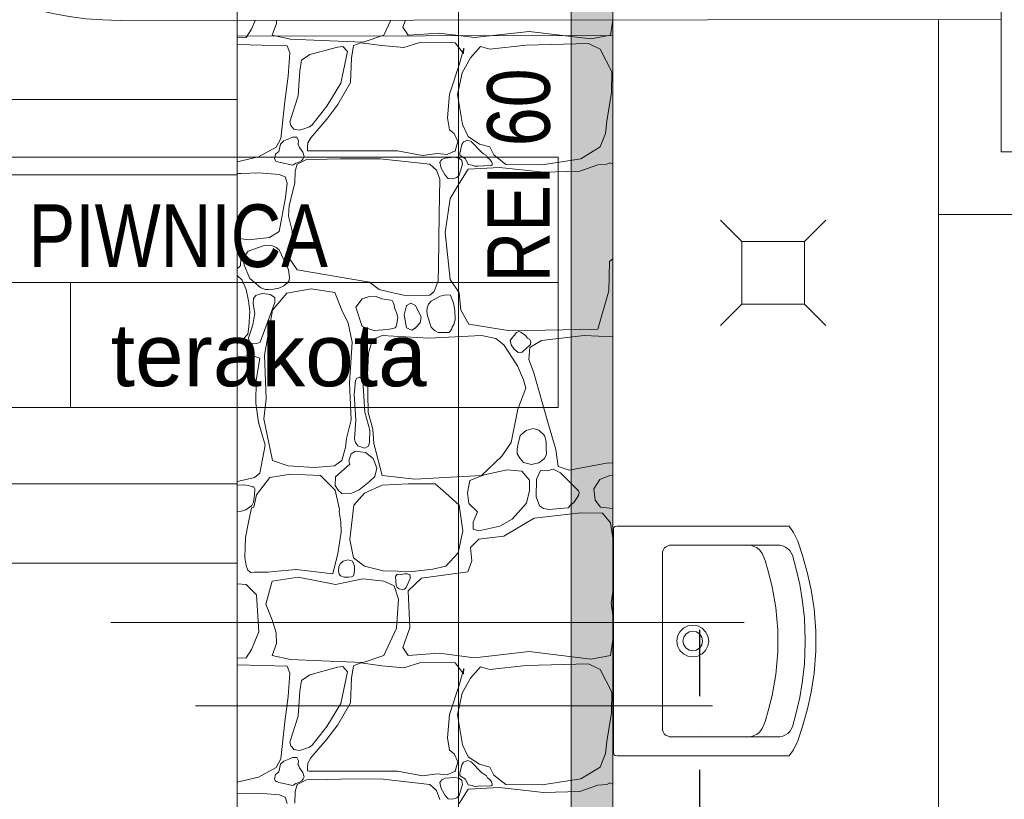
# Model space of a CAD drawing. Header units: millimetres. Extents: x -573548 to 674770, y -184010 to -47794.
# Tile 67 of 181: x 93746 to 96105, y -104324 to -102457. Entities that reach past the tile are written whole.
import ezdxf
from ezdxf.enums import TextEntityAlignment as Align

# ---------------------------------------------------------------- set-up
doc = ezdxf.new("R2010")
doc.units = ezdxf.units.MM
doc.linetypes.add('A.05 RZUT PODDASZA_is$0$Dot & Dashed', pattern=[670.277762, 317.5, -176.388889, 0, -176.388874])
for name, color, linetype, lineweight in [('A.02 RZUT PIWNICY_is$0$00 ZMIANY_Nr_pióra__2', 8, 'Continuous', 9), ('A.02 RZUT PIWNICY_is$0$00 ZMIANY_Nr_pióra__20', 8, 'Continuous', 9), ('A.02 RZUT PIWNICY_is$0$_HATCH_Nr_pióra__18', 8, 'Continuous', 9), ('A.02 RZUT PIWNICY_is$0$A-OPISY-2_Nr_pióra__2', 8, 'Continuous', 9), ('A.02 RZUT PIWNICY_is$0$A-OPISY-3_Nr_pióra__6', 8, 'Continuous', 9), ('A.02 RZUT PIWNICY_is$0$A-WIDOK_Nr_pióra__8', 8, 'Continuous', 9), ('A.02 RZUT PIWNICY_is$0$Annotation - Text_Nr_pióra__20', 8, 'Continuous', 9), ('A.02 RZUT PIWNICY_is$0$DIM MALY_Nr_pióra__8', 8, 'Continuous', 9), ('A.02 RZUT PIWNICY_is$0$meble_Nr_pióra__9', 8, 'Continuous', 9), ('A.02 RZUT PIWNICY_is$0$Nowe_00 ZMIANY_Nr_pióra__59', 8, 'Continuous', 9), ('A.02 RZUT PIWNICY_is$0$strop_cieniej_Nr_pióra__1', 8, 'Continuous', 9), ('A.02 RZUT PIWNICY_is$0$Structural - Bearing_Nr_pióra__21', 8, 'Continuous', 9), ('A.02 RZUT PIWNICY_is$0$Structural - Grid', 8, 'Continuous', 9), ('A.02 RZUT PIWNICY_is$0$Structural - Grid_Nr_pióra__17', 8, 'Continuous', 9)]:
    doc.layers.add(name, color=color, linetype=linetype, lineweight=lineweight)
doc.styles.add('A.02 RZUT PIWNICY_is$0$STYL_AUTOMATYCZNY_1', font='arial.ttf')
doc.styles.add('A.02 RZUT PIWNICY_is$0$STYL_AUTOMATYCZNY_4', font='arial.ttf', dxfattribs={"width": 0.8})
doc.styles.add('A.02 RZUT PIWNICY_is$0$STYL_AUTOMATYCZNY_7', font='arial.ttf', dxfattribs={"width": 0.8})

# ---------------------------------------------------------------- blocks, each defined once
blk = doc.blocks.new('*X104')
at = {"layer": 'A.02 RZUT PIWNICY_is$0$_HATCH_Nr_pióra__18'}
for p, q in [((94871.8, -102479.6), (94880.4, -102458.2)), ((94931.3, -102465.6), (94931.2, -102458.1)), ((95205.3, -102457.9), (95188.9, -102494.1)), ((95240.2, -102457.8), (95234.3, -102474.7)), ((95731.3, -102494.1), (95737, -102457.4)), ((94858.7, -102499.4), (94871.8, -102479.6)), ((94921, -102494.1), (94931.3, -102465.6)), ((95234.3, -102474.7), (95247.1, -102494.1)), ((94837.3, -102499.9), (94858.7, -102499.4)), ((94965.1, -102503.5), (94921, -102494.1)), ((95039, -102506.4), (94965.1, -102503.5)), ((95188.9, -102494.1), (95138.9, -102510.6)), ((95247.1, -102494.1), (95321, -102488.7)), ((95321, -102488.7), (95406, -102499.4)), ((95406, -102499.4), (95536.5, -102484.6)), ((95536.5, -102484.6), (95684.2, -102502.3)), ((95684.2, -102502.3), (95731.3, -102494.1)), ((94837.3, -102516.1), (94956.8, -102519.6)), ((94956.8, -102519.6), (94963.4, -102536.2)), ((95077.8, -102522.1), (95011.7, -102540)), ((95138.9, -102510.6), (95039, -102506.4)), ((95090.2, -102520.5), (95077.8, -102522.1)), ((95101.9, -102532.8), (95090.2, -102520.5)), ((95115.8, -102518.4), (95111.3, -102548.5)), ((95133.2, -102511.8), (95115.8, -102518.4)), ((95183.5, -102518.4), (95133.2, -102511.8)), ((95236.4, -102523.4), (95183.5, -102518.4)), ((95277.6, -102510.6), (95236.4, -102523.4)), ((95359.4, -102511.8), (95277.6, -102510.6)), ((95379.6, -102537.8), (95359.4, -102511.8)), ((95368.9, -102564.6), (95380, -102524.6)), ((95380, -102524.6), (95379.6, -102537.8)), ((95420, -102520.9), (95396.1, -102548.1)), ((95442.3, -102527.1), (95420, -102520.9)), ((95529.4, -102517.6), (95442.3, -102527.1)), ((95678.9, -102513.9), (95529.4, -102517.6)), ((95706.5, -102527.1), (95678.9, -102513.9)), ((95735, -102581.6), (95706.5, -102527.1)), ((94963.4, -102536.2), (94959.7, -102591.9)), ((95011.7, -102540), (94991.1, -102553.9)), ((95085.7, -102608.8), (95101.9, -102532.8)), ((95111.3, -102548.5), (95108.8, -102607.2)), ((95396.1, -102548.1), (95376.3, -102584)), ((94991.1, -102553.9), (94987, -102579.1)), ((95346.2, -102634.8), (95368.9, -102564.6)), ((94959.7, -102591.9), (94951.4, -102653)), ((94987, -102579.1), (94983.7, -102638.9)), ((95376.3, -102584), (95365.1, -102635.6)), ((95733.8, -102631.1), (95735, -102581.6)), ((95052.2, -102663.7), (95085.7, -102608.8)), ((95108.8, -102607.2), (95078.7, -102660)), ((94983.7, -102638.9), (94963.7, -102701.3)), ((95341.2, -102691.4), (95346.2, -102634.8)), ((95365.1, -102635.6), (95376.7, -102707.9)), ((95723, -102700), (95733.8, -102631.1)), ((94951.4, -102653), (94942, -102741.3)), ((95017.2, -102708.7), (95052.2, -102663.7)), ((95078.7, -102660), (95052.2, -102694.7)), ((95052.2, -102694.7), (95013.9, -102739.3)), ((95345.7, -102720.3), (95341.2, -102691.4)), ((94963.7, -102701.3), (94965.9, -102710.2)), ((94965.9, -102710.2), (94969.3, -102713.7)), ((94969.3, -102713.7), (94973, -102718.7)), ((94994.5, -102719), (95010.7, -102713.4)), ((95010.7, -102713.4), (95017.2, -102708.7)), ((95376.7, -102707.9), (95390.7, -102736.8)), ((95719.7, -102728.9), (95723, -102700)), ((94942, -102741.3), (94930.8, -102762)), ((94960.7, -102742), (94948.9, -102747.2)), ((94969.4, -102738.2), (94960.7, -102742)), ((94980.4, -102738.4), (94969.4, -102738.2)), ((94973, -102718.7), (94977.7, -102719.6)), ((94977.7, -102719.6), (94986.9, -102721.3)), ((94983.9, -102746.6), (94980.4, -102738.4)), ((94986.9, -102721.3), (94994.5, -102719)), ((95013.9, -102739.3), (95006.4, -102751.8)), ((95357.3, -102729.4), (95345.7, -102720.3)), ((95366, -102748.3), (95357.3, -102729.4)), ((95390.7, -102736.8), (95417.6, -102754.5)), ((95706.5, -102761.1), (95719.7, -102728.9)), ((94930.8, -102762), (94888.3, -102785.5)), ((94941.1, -102754.5), (94937, -102772.6)), ((94948.9, -102747.2), (94941.1, -102754.5)), ((94983.3, -102754.5), (94983.9, -102746.6)), ((94986.2, -102762.7), (94983.3, -102754.5)), ((94994.9, -102774.3), (94986.2, -102762.7)), ((95005.5, -102762.3), (95005.4, -102770.4)), ((95006.4, -102751.8), (95005.5, -102762.3)), ((95359.4, -102771), (95366, -102748.3)), ((95375.6, -102755.4), (95370.4, -102776)), ((95379.3, -102749.2), (95375.6, -102755.4)), ((95389.4, -102745.6), (95379.3, -102749.2)), ((95398.1, -102748.3), (95389.4, -102745.6)), ((95422.4, -102773.8), (95398.1, -102748.3)), ((95417.6, -102754.5), (95442.3, -102761.1)), ((95442.3, -102761.1), (95451.8, -102780.5)), ((95660.3, -102789.6), (95706.5, -102761.1)), ((94888.3, -102785.5), (94837.3, -102797.4)), ((94929.1, -102779), (94926.8, -102790)), ((94937, -102772.6), (94929.1, -102779)), ((94997.4, -102784.7), (94994.9, -102774.3)), ((94995.4, -102789.4), (94997.4, -102784.7)), ((95005.4, -102770.4), (95009.7, -102771)), ((95009.7, -102771), (95221.1, -102770.6)), ((95221.1, -102770.6), (95280.9, -102782.2)), ((95280.9, -102782.2), (95316.4, -102777.2)), ((95316.4, -102777.2), (95340, -102779.7)), ((95335.8, -102788), (95327.3, -102791.4)), ((95356.8, -102785.8), (95335.8, -102788)), ((95340, -102779.7), (95359.4, -102771)), ((95369.3, -102788), (95356.8, -102785.8)), ((95375.3, -102793.6), (95369.3, -102788)), ((95370.4, -102776), (95370.7, -102781)), ((95370.7, -102781), (95373.9, -102783.9)), ((95373.9, -102783.9), (95384, -102790)), ((95427.5, -102777.6), (95422.4, -102773.8)), ((95434.7, -102782.2), (95427.5, -102777.6)), ((95437.2, -102786.8), (95434.7, -102782.2)), ((95442.4, -102791.2), (95437.2, -102786.8)), ((95451.8, -102780.5), (95481.1, -102803.2)), ((94926.8, -102790), (94930, -102795.3)), ((94930, -102795.3), (94932.2, -102796)), ((94932.2, -102796), (94936.7, -102798.3)), ((94936.7, -102798.3), (94941.1, -102798.7)), ((94941.1, -102798.7), (94970.8, -102805.3)), ((94970.8, -102805.3), (94977.4, -102800.5)), ((94980.8, -102802.8), (94976.1, -102819.4)), ((94977.4, -102800.5), (94983.3, -102798.7)), ((95003.5, -102791.4), (94980.8, -102802.8)), ((94983.3, -102798.7), (94992.5, -102793.8)), ((94992.5, -102793.8), (94995.4, -102789.4)), ((95015, -102790.7), (95003.5, -102791.4)), ((95020.5, -102791.7), (95015, -102790.7)), ((95084.4, -102790), (95020.5, -102791.7)), ((95179.8, -102789.6), (95084.4, -102790)), ((95298.7, -102802.8), (95179.8, -102789.6)), ((95314.6, -102816.9), (95298.7, -102802.8)), ((95327.3, -102791.4), (95322.7, -102798)), ((95322.7, -102798), (95325.6, -102812.1)), ((95325.6, -102812.1), (95335.8, -102829.2)), ((95369.3, -102829.2), (95376.8, -102802.6)), ((95376.8, -102802.6), (95375.3, -102793.6)), ((95384, -102790), (95390.5, -102803.4)), ((95390.5, -102803.4), (95399.8, -102805.3)), ((95465.9, -102810.3), (95390.7, -102814.4)), ((95399.8, -102805.3), (95405.4, -102807.6)), ((95405.4, -102807.6), (95413.6, -102807.1)), ((95413.6, -102807.1), (95445.9, -102806.2)), ((95446.1, -102796.5), (95442.4, -102791.2)), ((95445.9, -102806.2), (95448.3, -102804.2)), ((95448.2, -102801), (95446.1, -102796.5)), ((95448.3, -102804.2), (95448.2, -102801)), ((95570.7, -102822.2), (95465.9, -102810.3)), ((95481.1, -102803.2), (95567.8, -102804.1)), ((95567.8, -102804.1), (95660.3, -102789.6)), ((95701.2, -102804.5), (95657.8, -102819.3)), ((95722.9, -102803), (95701.2, -102804.5)), ((95730.3, -102799.2), (95722.9, -102803)), ((95737.3, -102802.2), (95730.3, -102799.2)), ((94846.8, -102824.7), (94837.3, -102825.3)), ((94889, -102823.3), (94846.8, -102824.7)), ((94937.7, -102827.7), (94889, -102823.3)), ((94952.2, -102833.1), (94937.7, -102827.7)), ((94957.4, -102848.5), (94952.2, -102833.1)), ((94976.1, -102819.4), (94975.6, -102848)), ((95323.1, -102838.6), (95314.6, -102816.9)), ((95335.8, -102829.2), (95342.6, -102837)), ((95353.4, -102838.1), (95363.5, -102834.9)), ((95363.5, -102834.9), (95369.3, -102829.2)), ((95390.7, -102814.4), (95369.3, -102848.7)), ((95657.8, -102819.3), (95570.7, -102822.2)), ((94953.4, -102882.7), (94957.4, -102848.5)), ((94975.6, -102848), (94961.9, -102901.5)), ((95320.9, -102922.7), (95323.1, -102838.6)), ((95342.6, -102837), (95353.4, -102838.1)), ((95369.3, -102848.7), (95347.8, -102885)), ((94937.7, -102964.3), (94953.4, -102882.7)), ((94961.9, -102901.5), (94960.2, -102927.5)), ((95347.8, -102885), (95335.8, -102966.3)), ((94960.2, -102927.5), (94969.3, -102962.6)), ((95319.6, -103048.2), (95320.9, -102922.7)), ((94914.3, -102978.1), (94937.7, -102964.3)), ((94969.3, -102962.6), (94967.9, -102989.8)), ((95335.8, -102966.3), (95347.4, -103079)), ((94837.3, -102979.8), (94864.1, -102984)), ((94901.6, -102997.3), (94863.2, -103011.3)), ((94864.1, -102984), (94914.3, -102978.1)), ((94914.2, -102996.7), (94901.6, -102997.3)), ((94922.2, -102998.7), (94914.2, -102996.7)), ((94930.6, -103002.3), (94922.2, -102998.7)), ((94967.9, -102989.8), (94960.6, -103025.7)), ((94840.2, -103013.7), (94837.3, -103009.6)), ((94844.8, -103019), (94840.2, -103013.7)), ((94846.3, -103029), (94844.8, -103019)), ((94854.3, -103024.8), (94852.3, -103033.8)), ((94863.2, -103011.3), (94854.3, -103024.8)), ((94937.5, -103008), (94930.6, -103002.3)), ((94960, -103055.7), (94937.5, -103008)), ((94837.6, -103052.5), (94843, -103048.6)), ((94843, -103048.6), (94845, -103045.3)), ((94845, -103045.3), (94846.3, -103029)), ((94852.3, -103033.8), (94853.9, -103044.9)), ((94853.9, -103044.9), (94867.7, -103076.9)), ((94960.6, -103025.7), (94980.8, -103055.5)), ((95318.8, -103081.8), (95319.6, -103048.2)), ((95727.2, -103105.8), (95728.8, -103036.1)), ((95728.8, -103036.1), (95737.3, -103029.8)), ((94837.3, -103052.6), (94837.6, -103052.5)), ((94837.4, -103069.1), (94837.3, -103069.1)), ((94849.3, -103080.5), (94837.4, -103069.1)), ((94962.9, -103073.8), (94960, -103055.7)), ((94980.8, -103055.5), (95154.2, -103085)), ((94859.1, -103103.2), (94849.3, -103080.5)), ((94867.7, -103076.9), (94882.4, -103089.6)), ((94882.4, -103089.6), (94894, -103098.6)), ((94937, -103099.4), (94948.9, -103094.2)), ((94948.9, -103094.2), (94959, -103086)), ((94959, -103086), (94961.8, -103081.6)), ((94961.8, -103081.6), (94962.9, -103073.8)), ((95154.2, -103085), (95177.1, -103103.2)), ((95308.8, -103108), (95318.8, -103081.8)), ((95347.4, -103079), (95368.9, -103110.8)), ((94864.7, -103129.9), (94859.1, -103103.2)), ((94881.7, -103117.2), (94876.5, -103124.4)), ((94890.5, -103113.7), (94881.7, -103117.2)), ((94898.4, -103112.6), (94890.5, -103113.7)), ((94894, -103098.6), (94905.3, -103102.8)), ((94916, -103114.5), (94898.4, -103112.6)), ((94905.3, -103102.8), (94912.3, -103103.3)), ((94912.3, -103103.3), (94924.4, -103102.4)), ((94927.3, -103122), (94916, -103114.5)), ((94956.5, -103112), (94922.2, -103152.5)), ((94924.4, -103102.4), (94937, -103099.4)), ((95014.3, -103101.3), (94956.5, -103112)), ((95071.2, -103110.4), (95014.3, -103101.3)), ((95088.2, -103152.5), (95071.2, -103110.4)), ((95167.4, -103118.6), (95154.1, -103119.6)), ((95170.3, -103119.9), (95167.4, -103118.6)), ((95177.1, -103103.2), (95206.8, -103110.1)), ((95206.8, -103110.1), (95243.5, -103118.4)), ((95243.5, -103118.4), (95298.7, -103116.6)), ((95298.7, -103116.6), (95308.8, -103108)), ((95323.2, -103118.6), (95302, -103131)), ((95337.8, -103115.3), (95323.2, -103118.6)), ((95348.1, -103116.7), (95337.8, -103115.3)), ((95352.3, -103126.9), (95348.1, -103116.7)), ((95368.9, -103110.8), (95373, -103152.5)), ((95701.2, -103198.3), (95727.2, -103105.8)), ((94867.8, -103155.3), (94864.7, -103129.9)), ((94876.5, -103124.4), (94875.4, -103137.2)), ((94875.4, -103137.2), (94879.2, -103160.6)), ((94892.5, -103228.8), (94927.1, -103133.8)), ((94927.1, -103133.8), (94927.8, -103126.7)), ((94927.8, -103126.7), (94927.3, -103122)), ((95136.5, -103125.6), (95121.2, -103145)), ((95154.1, -103119.6), (95136.5, -103125.6)), ((95183.5, -103125.6), (95170.3, -103119.9)), ((95205.1, -103128.1), (95183.5, -103125.6)), ((95209.1, -103130.2), (95205.1, -103128.1)), ((95213, -103139.3), (95209.1, -103130.2)), ((95214.5, -103147.1), (95213, -103139.3)), ((95243, -103141.3), (95237.6, -103163.2)), ((95253.1, -103135.9), (95243, -103141.3)), ((95264.8, -103141.3), (95253.1, -103135.9)), ((95278, -103169.4), (95264.8, -103141.3)), ((95295.2, -103138.1), (95292.6, -103147)), ((95302, -103131), (95295.2, -103138.1)), ((95355.3, -103134.6), (95352.3, -103126.9)), ((95358.8, -103153.4), (95355.3, -103134.6)), ((94865.2, -103192.1), (94867.8, -103155.3)), ((94879.2, -103160.6), (94877.3, -103173)), ((94922.2, -103152.5), (94902.8, -103259.8)), ((95103.4, -103183.4), (95088.2, -103152.5)), ((95121.2, -103145), (95136.5, -103191.3)), ((95219.7, -103160.6), (95214.5, -103147.1)), ((95222.3, -103170.6), (95219.7, -103160.6)), ((95237.6, -103163.2), (95243, -103195)), ((95292.6, -103147), (95291.3, -103155.8)), ((95291.3, -103155.8), (95292.9, -103165.7)), ((95292.9, -103165.7), (95302, -103192.9)), ((95359.8, -103175.6), (95358.8, -103153.4)), ((95373, -103152.5), (95392.4, -103186.3)), ((94874.7, -103187.2), (94864.5, -103218.6)), ((94877.3, -103173), (94874.7, -103187.2)), ((95112.9, -103228.8), (95103.4, -103183.4)), ((95217.8, -103191.3), (95220.1, -103184.6)), ((95220.1, -103184.6), (95222.3, -103170.6)), ((95264.8, -103195), (95276, -103182.6)), ((95276, -103182.6), (95278, -103169.4)), ((95352.3, -103192.9), (95356, -103186.5)), ((95356, -103186.5), (95359.8, -103175.6)), ((95392.4, -103186.3), (95491, -103201.6)), ((94849.3, -103224.6), (94862.6, -103209.6)), ((94862.6, -103209.6), (94865.2, -103192.1)), ((95136.5, -103191.3), (95164.5, -103200.8)), ((95164.5, -103200.8), (95198.4, -103198.7)), ((95184.3, -103213.1), (95167.8, -103220.6)), ((95296.6, -103219.3), (95184.3, -103213.1)), ((95198.4, -103198.7), (95210.3, -103196.6)), ((95210.3, -103196.6), (95216.1, -103194.4)), ((95216.1, -103194.4), (95217.8, -103191.3)), ((95243, -103195), (95256, -103200.4)), ((95256, -103200.4), (95264.8, -103195)), ((95422.4, -103213.1), (95296.6, -103219.3)), ((95302, -103192.9), (95309.7, -103201.2)), ((95309.7, -103201.2), (95318.4, -103205.9)), ((95318.4, -103205.9), (95330.8, -103206.1)), ((95330.8, -103206.1), (95344.5, -103205.8)), ((95344.5, -103205.8), (95347.3, -103202.4)), ((95347.3, -103202.4), (95350.3, -103198.4)), ((95350.3, -103198.4), (95352.3, -103192.9)), ((95456.8, -103220.6), (95422.4, -103213.1)), ((95491, -103201.6), (95701.2, -103198.3)), ((95501, -103213.1), (95495, -103219.3)), ((95506.5, -103206.1), (95501, -103213.1)), ((95511.8, -103203.8), (95506.5, -103206.1)), ((95517.1, -103204.9), (95511.8, -103203.8)), ((95527.8, -103213.1), (95517.1, -103204.9)), ((95532.4, -103219.7), (95527.8, -103213.1)), ((95668.1, -103213.1), (95566.2, -103225.1)), ((95737.3, -103216.6), (95668.1, -103213.1)), ((94837.3, -103232.8), (94838.3, -103232.5)), ((94838.3, -103232.5), (94849.3, -103224.6)), ((94864.5, -103218.6), (94866.8, -103229.3)), ((94866.8, -103229.3), (94873.9, -103233.1)), ((94873.9, -103233.1), (94884.2, -103232.6)), ((94884.2, -103232.6), (94892.5, -103228.8)), ((95106.7, -103327.5), (95112.9, -103228.8)), ((95159.2, -103230.5), (95152.1, -103255.3)), ((95167.8, -103220.6), (95159.2, -103230.5)), ((95475.8, -103235.4), (95456.8, -103220.6)), ((95508.4, -103285.4), (95475.8, -103235.4)), ((95495, -103219.3), (95491.5, -103224.7)), ((95491.5, -103224.7), (95493.3, -103235.1)), ((95493.3, -103235.1), (95501, -103246.2)), ((95527.8, -103246.2), (95539.6, -103234.7)), ((95537.3, -103222.2), (95532.4, -103219.7)), ((95540.4, -103227.5), (95537.3, -103222.2)), ((95566.2, -103225.1), (95538.5, -103241.6)), ((95539.6, -103234.7), (95540.4, -103227.5)), ((94873.3, -103260.6), (94837.3, -103263.8)), ((94891.5, -103267.4), (94873.3, -103260.6)), ((94902.8, -103259.8), (94906.9, -103365.1)), ((95152.1, -103255.3), (95149.3, -103307.3)), ((95501, -103246.2), (95510.3, -103253.5)), ((95510.3, -103253.5), (95515, -103254.9)), ((95515, -103254.9), (95519.9, -103253.4)), ((95519.9, -103253.4), (95523.3, -103249.9)), ((95523.3, -103249.9), (95527.8, -103246.2)), ((95538.5, -103241.6), (95535.6, -103270.9)), ((94883, -103320.9), (94891.5, -103267.4)), ((95535.6, -103270.9), (95547.4, -103300.2)), ((95149.3, -103307.3), (95151.3, -103397.7)), ((95522.8, -103319.2), (95508.4, -103285.4)), ((95547.4, -103300.2), (95583.1, -103426.6)), ((94882.1, -103375.1), (94883, -103320.9)), ((95110, -103415), (95106.7, -103327.5)), ((95120.4, -103320.9), (95117.3, -103354.5)), ((95123.5, -103315.1), (95120.4, -103320.9)), ((95130.1, -103312.7), (95123.5, -103315.1)), ((95136.4, -103316.9), (95130.1, -103312.7)), ((95138.1, -103320.9), (95136.4, -103316.9)), ((95143.4, -103396.6), (95138.1, -103320.9)), ((95528.6, -103339.1), (95522.8, -103319.2)), ((95117.3, -103354.5), (95121.9, -103415.4)), ((95509.6, -103389.8), (95528.6, -103339.1)), ((94888.5, -103420.4), (94882.1, -103375.1)), ((94906.9, -103365.1), (94901.2, -103412.5)), ((95154.7, -103440), (95143.4, -103396.6)), ((95151.3, -103397.7), (95162.5, -103437.3)), ((95493.9, -103469.1), (95509.6, -103389.8)), ((94895.5, -103445.7), (94888.5, -103420.4)), ((94901.2, -103412.5), (94922.2, -103512.4)), ((95098.9, -103460), (95110, -103415)), ((95121.9, -103415.4), (95118.3, -103461.4)), ((94904.4, -103475.7), (94895.5, -103445.7)), ((95154.5, -103469.1), (95154.7, -103440)), ((95162.5, -103437.3), (95164.5, -103471.6)), ((95529.4, -103440.7), (95514.8, -103452.7)), ((95546.4, -103435.9), (95529.4, -103440.7)), ((95560.2, -103440), (95546.4, -103435.9)), ((95573.5, -103452.7), (95560.2, -103440)), ((95583.1, -103426.6), (95600.4, -103486)), ((95096.8, -103481.5), (95098.9, -103460)), ((95118.3, -103461.4), (95120.4, -103469.1)), ((95120.4, -103469.1), (95126.5, -103477.6)), ((95151.6, -103478.4), (95154.5, -103469.1)), ((95164.5, -103471.6), (95184.3, -103548.8)), ((95471.6, -103502.5), (95493.9, -103469.1)), ((95510.1, -103472.2), (95508.2, -103484.2)), ((95514.8, -103452.7), (95510.1, -103472.2)), ((95577.3, -103467), (95573.5, -103452.7)), ((95577.8, -103482.6), (95577.3, -103467)), ((94891.5, -103543), (94904.4, -103475.7)), ((95088.2, -103512.4), (95096.8, -103481.5)), ((95120.4, -103490.3), (95110.3, -103496.9)), ((95132.7, -103491.8), (95120.4, -103490.3)), ((95126.5, -103477.6), (95143.1, -103482.8)), ((95144.4, -103493.6), (95132.7, -103491.8)), ((95143.1, -103482.8), (95151.6, -103478.4)), ((95162.8, -103507.5), (95144.4, -103493.6)), ((95508.2, -103484.2), (95508, -103496.7)), ((95508, -103496.7), (95514.8, -103507.9)), ((95577.9, -103497.6), (95577.8, -103482.6)), ((95600.4, -103486), (95606.2, -103526.9)), ((94922.2, -103512.4), (94959.4, -103525.2)), ((95070, -103525.2), (95088.2, -103512.4)), ((95107.3, -103505.9), (95105, -103512.9)), ((95105, -103512.9), (95107.3, -103521.1)), ((95110.3, -103496.9), (95107.3, -103505.9)), ((95171.7, -103530.8), (95162.8, -103507.5)), ((95422.4, -103548.8), (95471.6, -103502.5)), ((95514.8, -103507.9), (95523.5, -103517.3)), ((95523.5, -103517.3), (95542.1, -103521.9)), ((95542.1, -103521.9), (95559.8, -103518.4)), ((95559.8, -103518.4), (95573.5, -103507.9)), ((95573.5, -103507.9), (95577.9, -103497.6)), ((95632.2, -103535.5), (95726.3, -103518.2)), ((95726.3, -103518.2), (95737.3, -103518.6)), ((94878.8, -103553), (94891.5, -103543)), ((94959.4, -103525.2), (95022.1, -103528.9)), ((95022.1, -103528.9), (95070, -103525.2)), ((95107.3, -103521.1), (95072.7, -103551.9)), ((95167, -103550.9), (95171.7, -103530.8)), ((95484, -103535.1), (95429.1, -103546.7)), ((95519.1, -103538), (95484, -103535.1)), ((95537.7, -103559.5), (95519.1, -103538)), ((95563.7, -103536.8), (95554.4, -103557.4)), ((95579.9, -103537.3), (95563.7, -103536.8)), ((95594.3, -103533.6), (95579.9, -103537.3)), ((95611.6, -103542.1), (95594.3, -103533.6)), ((95606.2, -103526.9), (95632.2, -103535.5)), ((95654.5, -103585.1), (95611.6, -103542.1)), ((94837.3, -103562.5), (94848.5, -103560.2)), ((94848.5, -103560.2), (94878.8, -103553)), ((94883.7, -103594.5), (94915.2, -103553.3)), ((94915.2, -103553.3), (94965.1, -103545.5)), ((94965.1, -103545.5), (95037, -103548.8)), ((95037, -103548.8), (95071.9, -103583.8)), ((95072.7, -103551.9), (95071.7, -103572.2)), ((95129.3, -103582.7), (95153.7, -103563.9)), ((95153.7, -103563.9), (95167, -103550.9)), ((95184.3, -103548.8), (95263.2, -103557)), ((95263.2, -103557), (95422.4, -103548.8)), ((95394.9, -103560.3), (95388.6, -103590.2)), ((95429.1, -103546.7), (95394.9, -103560.3)), ((95537.3, -103584.3), (95537.7, -103559.5)), ((95554.4, -103557.4), (95553.8, -103599.9)), ((95705.7, -103558.2), (95691.9, -103580.6)), ((95727.2, -103549.2), (95705.7, -103558.2)), ((95737.3, -103548.7), (95727.2, -103549.2)), ((94852, -103570.9), (94837.3, -103571.6)), ((94864.2, -103572.1), (94852, -103570.9)), ((94873.3, -103575.3), (94864.2, -103572.1)), ((94877.3, -103575.9), (94873.3, -103575.3)), ((94879.3, -103580.3), (94877.3, -103575.9)), ((94878.7, -103595.3), (94879.3, -103580.3)), ((95071.7, -103572.2), (95078.8, -103583.2)), ((95071.9, -103583.8), (95082.6, -103629.5)), ((95078.8, -103583.2), (95088.8, -103592.7)), ((95088.8, -103592.7), (95111.7, -103590.9)), ((95111.7, -103590.9), (95129.3, -103582.7)), ((95142.2, -103590.9), (95117.1, -103619.3)), ((95184.3, -103571.5), (95142.2, -103590.9)), ((95247.1, -103568.2), (95184.3, -103571.5)), ((95311.5, -103568.6), (95247.1, -103568.2)), ((95337.1, -103590.9), (95311.5, -103568.6)), ((95369.3, -103619.8), (95337.1, -103590.9)), ((95388.6, -103590.2), (95392, -103615.2)), ((95530.1, -103614.9), (95537.3, -103584.3)), ((95656.1, -103589.4), (95654.5, -103585.1)), ((95655.1, -103596.5), (95656.1, -103589.4)), ((95691.9, -103580.6), (95694.6, -103607.4)), ((94872, -103620.2), (94876, -103611.9)), ((94876, -103611.9), (94878.7, -103595.3)), ((94877.4, -103624.2), (94883.7, -103594.5)), ((95553.8, -103599.9), (95561.3, -103620.8)), ((95636.4, -103618.9), (95643.4, -103612.7)), ((95643.4, -103612.7), (95650.3, -103603.5)), ((95650.3, -103603.5), (95655.1, -103596.5)), ((95694.6, -103607.4), (95707.8, -103624.3)), ((94837.3, -103634.3), (94847.8, -103634.2)), ((94847.8, -103634.2), (94858, -103631)), ((94858, -103631), (94872, -103620.2)), ((94864.6, -103660), (94870.6, -103629.5)), ((94870.6, -103629.5), (94872.4, -103624.7)), ((94872.4, -103624.7), (94877.4, -103624.2)), ((95082.6, -103629.5), (95081.8, -103635.7)), ((95081.8, -103635.7), (95085.8, -103659.3)), ((95117.1, -103619.3), (95107.1, -103701.5)), ((95377.9, -103681.3), (95369.3, -103619.8)), ((95392, -103615.2), (95412.6, -103635.4)), ((95412.6, -103635.4), (95402.3, -103659.8)), ((95496, -103652.8), (95530.1, -103614.9)), ((95660.7, -103637.9), (95548.4, -103650.3)), ((95561.3, -103620.8), (95570.9, -103627.8)), ((95570.9, -103627.8), (95583.9, -103630.1)), ((95583.9, -103630.1), (95630.2, -103625.7)), ((95630.2, -103625.7), (95636.5, -103618.6)), ((95712.3, -103638.7), (95660.7, -103637.9)), ((95707.8, -103624.3), (95736.2, -103627.2)), ((95736.2, -103627.2), (95737.3, -103626.8)), ((94857, -103696.6), (94864.6, -103660)), ((95085.8, -103659.3), (95086.1, -103684)), ((95402.3, -103659.8), (95402.7, -103677.1)), ((95466.3, -103669.7), (95496, -103652.8)), ((95548.4, -103650.3), (95476.2, -103694.1)), ((95731.3, -103661.7), (95712.3, -103638.7)), ((95737.3, -103698.2), (95731.3, -103661.7)), ((95086.1, -103684), (95078.5, -103735.5)), ((95366.8, -103733.7), (95377.9, -103681.3)), ((95402.7, -103677.1), (95415.9, -103680.8)), ((95415.9, -103680.8), (95466.3, -103669.7)), ((94855.7, -103744.7), (94857, -103696.6)), ((95107.1, -103701.5), (95115.8, -103745.7)), ((95415.9, -103701.1), (95396.5, -103720.9)), ((95476.2, -103694.1), (95415.9, -103701.1)), ((95396.5, -103720.9), (95399.4, -103753.1)), ((94858.6, -103764.2), (94855.7, -103744.7)), ((95078.5, -103735.5), (95066.5, -103783.7)), ((95091.4, -103753.3), (95084.9, -103759.3)), ((95102.5, -103750.8), (95091.4, -103753.3)), ((95113.6, -103753.4), (95102.5, -103750.8)), ((95115.8, -103759.3), (95113.6, -103753.4)), ((95115.8, -103745.7), (95142.2, -103765.9)), ((95337.1, -103765.9), (95366.8, -103733.7)), ((95399.4, -103753.1), (95389.9, -103779.1)), ((94862.4, -103774.8), (94858.6, -103764.2)), ((94866.5, -103778.3), (94862.4, -103774.8)), ((94869.8, -103780.6), (94866.5, -103778.3)), ((94878.4, -103779.8), (94869.8, -103780.6)), ((94911.5, -103780.1), (94878.4, -103779.8)), ((94924.8, -103778.1), (94911.5, -103780.1)), ((94978.2, -103773.6), (94924.8, -103778.1)), ((95066.5, -103783.7), (94978.2, -103773.6)), ((95081, -103766.1), (95080.2, -103776.7)), ((95080.2, -103776.7), (95081.7, -103784.9)), ((95084.9, -103759.3), (95081, -103766.1)), ((95118.4, -103765.7), (95115.8, -103759.3)), ((95117.4, -103783), (95118.7, -103774.5)), ((95118.7, -103774.5), (95118.4, -103765.7)), ((95142.2, -103765.9), (95187.2, -103776.6)), ((95187.2, -103776.6), (95257, -103778.7)), ((95257, -103778.7), (95306.1, -103772.9)), ((95389.9, -103779.1), (95278.5, -103794.4)), ((95306.1, -103772.9), (95337.1, -103765.9)), ((94905.7, -103856.3), (94921, -103801.8)), ((94921, -103801.8), (94983.3, -103791.9)), ((94983.3, -103791.9), (95072.5, -103809.2)), ((95072.5, -103809.2), (95138.1, -103795.6)), ((95081.7, -103784.9), (95084.9, -103788.6)), ((95084.9, -103788.6), (95093.7, -103791.6)), ((95093.7, -103791.6), (95104.2, -103791.7)), ((95104.2, -103791.7), (95111, -103791.1)), ((95111, -103791.1), (95115.8, -103788.6)), ((95115.8, -103788.6), (95117.4, -103783)), ((95138.1, -103795.6), (95188.9, -103801.8)), ((95188.9, -103801.8), (95213.2, -103812.9)), ((95220.8, -103784.9), (95216.9, -103790.6)), ((95216.9, -103790.6), (95217.4, -103801.7)), ((95217.4, -103801.7), (95218.2, -103810.5)), ((95229.7, -103785.6), (95220.8, -103784.9)), ((95238.1, -103783.8), (95229.7, -103785.6)), ((95245, -103784.1), (95238.1, -103783.8)), ((95242, -103816.6), (95251.7, -103795.1)), ((95247.1, -103784.9), (95245, -103784.1)), ((95250.5, -103785.4), (95247.1, -103784.9)), ((95278.5, -103794.4), (95247.1, -103824.9)), ((95251.5, -103789.5), (95250.5, -103785.4)), ((95251.7, -103795.1), (95251.5, -103789.5)), ((94858.7, -103809.2), (94837.3, -103807.7)), ((94883.4, -103834), (94858.7, -103809.2)), ((95213.2, -103812.9), (95224, -103844.7)), ((95218.2, -103810.5), (95220.8, -103816.6)), ((95220.8, -103816.6), (95225.2, -103819.8)), ((95225.2, -103819.8), (95232.1, -103821.3)), ((95232.1, -103821.3), (95238.3, -103820.3)), ((95238.3, -103820.3), (95242, -103816.6)), ((95247.1, -103824.9), (95250.8, -103913.3)), ((95732.9, -103854.2), (95737.3, -103826.1)), ((94888.8, -103922.7), (94883.4, -103834)), ((95224, -103844.7), (95218.6, -103914.1)), ((94922.2, -103896.3), (94905.7, -103856.3)), ((95737.3, -103883.6), (95732.9, -103854.2)), ((94930.9, -103925.6), (94922.2, -103896.3)), ((95218.6, -103914.1), (95188.9, -103979.7)), ((95250.8, -103913.3), (95234.3, -103960.3)), ((94871.8, -103965.3), (94888.8, -103922.7)), ((94931.3, -103951.2), (94930.9, -103925.6)), ((95731.3, -103979.7), (95737.3, -103941.3)), ((94858.7, -103985.1), (94871.8, -103965.3)), ((94921, -103979.7), (94931.3, -103951.2)), ((95234.3, -103960.3), (95247.1, -103979.7)), ((94837.3, -103985.6), (94858.7, -103985.1)), ((94965.1, -103989.2), (94921, -103979.7)), ((95039, -103992.1), (94965.1, -103989.2)), ((95138.9, -103996.2), (95039, -103992.1)), ((95188.9, -103979.7), (95138.9, -103996.2)), ((95247.1, -103979.7), (95321, -103974.3)), ((95321, -103974.3), (95406, -103985.1)), ((95406, -103985.1), (95536.5, -103970.2)), ((95536.5, -103970.2), (95684.2, -103988)), ((95684.2, -103988), (95731.3, -103979.7)), ((94837.3, -104001.7), (94956.8, -104005.3)), ((94956.8, -104005.3), (94963.4, -104021.8)), ((95077.8, -104007.8), (95011.7, -104025.7)), ((95090.2, -104006.1), (95077.8, -104007.8)), ((95101.9, -104018.5), (95090.2, -104006.1)), ((95115.8, -104004.1), (95111.3, -104034.2)), ((95133.2, -103997.5), (95115.8, -104004.1)), ((95183.5, -104004.1), (95133.2, -103997.5)), ((95236.4, -104009), (95183.5, -104004.1)), ((95277.6, -103996.2), (95236.4, -104009)), ((95359.4, -103997.5), (95277.6, -103996.2)), ((95379.6, -104023.5), (95359.4, -103997.5)), ((95368.9, -104050.3), (95380, -104010.3)), ((95380, -104010.3), (95379.6, -104023.5)), ((95420, -104006.5), (95396.1, -104033.8)), ((95442.3, -104012.7), (95420, -104006.5)), ((95529.4, -104003.2), (95442.3, -104012.7)), ((95678.9, -103999.5), (95529.4, -104003.2)), ((95706.5, -104012.7), (95678.9, -103999.5)), ((95735, -104067.2), (95706.5, -104012.7)), ((94963.4, -104021.8), (94959.7, -104077.5)), ((95011.7, -104025.7), (94991.1, -104039.6)), ((95085.7, -104094.5), (95101.9, -104018.5)), ((95111.3, -104034.2), (95108.8, -104092.8)), ((95396.1, -104033.8), (95376.3, -104069.7)), ((94991.1, -104039.6), (94987, -104064.8)), ((95346.2, -104120.5), (95368.9, -104050.3)), ((94959.7, -104077.5), (94951.4, -104138.6)), ((94987, -104064.8), (94983.7, -104124.6)), ((95376.3, -104069.7), (95365.1, -104121.3)), ((95733.8, -104116.8), (95735, -104067.2)), ((95052.2, -104149.4), (95085.7, -104094.5)), ((95108.8, -104092.8), (95078.7, -104145.7)), ((94983.7, -104124.6), (94963.7, -104187)), ((95341.2, -104177), (95346.2, -104120.5)), ((95365.1, -104121.3), (95376.7, -104193.5)), ((95723, -104185.7), (95733.8, -104116.8)), ((94951.4, -104138.6), (94942, -104227)), ((95017.2, -104194.4), (95052.2, -104149.4)), ((95078.7, -104145.7), (95052.2, -104180.3)), ((95052.2, -104180.3), (95013.9, -104224.9)), ((95345.7, -104205.9), (95341.2, -104177)), ((94963.7, -104187), (94965.9, -104195.8)), ((94965.9, -104195.8), (94969.3, -104199.3)), ((94969.3, -104199.3), (94973, -104204.3)), ((94973, -104204.3), (94977.7, -104205.2)), ((94994.5, -104204.7), (95010.7, -104199)), ((95010.7, -104199), (95017.2, -104194.4)), ((95376.7, -104193.5), (95390.7, -104222.4)), ((95719.7, -104214.6), (95723, -104185.7)), ((94942, -104227), (94930.8, -104247.6)), ((94960.7, -104227.6), (94948.9, -104232.9)), ((94969.4, -104223.9), (94960.7, -104227.6)), ((94980.4, -104224.1), (94969.4, -104223.9)), ((94977.7, -104205.2), (94986.9, -104207)), ((94983.9, -104232.2), (94980.4, -104224.1)), ((94986.9, -104207), (94994.5, -104204.7)), ((95013.9, -104224.9), (95006.4, -104237.5)), ((95357.3, -104215), (95345.7, -104205.9)), ((95366, -104234), (95357.3, -104215)), ((95390.7, -104222.4), (95417.6, -104240.2)), ((95706.5, -104246.8), (95719.7, -104214.6)), ((94930.8, -104247.6), (94888.3, -104271.2)), ((94941.1, -104240.2), (94937, -104258.2)), ((94948.9, -104232.9), (94941.1, -104240.2)), ((94983.3, -104240.2), (94983.9, -104232.2)), ((94986.2, -104248.4), (94983.3, -104240.2)), ((94994.9, -104260), (94986.2, -104248.4)), ((95005.5, -104248), (95005.4, -104256.1)), ((95006.4, -104237.5), (95005.5, -104248)), ((95359.4, -104256.7), (95366, -104234)), ((95375.6, -104241.1), (95370.4, -104261.6)), ((95379.3, -104234.8), (95375.6, -104241.1)), ((95389.4, -104231.3), (95379.3, -104234.8)), ((95398.1, -104233.9), (95389.4, -104231.3)), ((95422.4, -104259.5), (95398.1, -104233.9)), ((95417.6, -104240.2), (95442.3, -104246.8)), ((95442.3, -104246.8), (95451.8, -104266.2)), ((95660.3, -104275.3), (95706.5, -104246.8)), ((94888.3, -104271.2), (94837.3, -104283)), ((94929.1, -104264.6), (94926.8, -104275.7)), ((94937, -104258.2), (94929.1, -104264.6)), ((94992.5, -104279.4), (94995.4, -104275.1)), ((94997.4, -104270.3), (94994.9, -104260)), ((94995.4, -104275.1), (94997.4, -104270.3)), ((95005.4, -104256.1), (95009.7, -104256.7)), ((95009.7, -104256.7), (95221.1, -104256.3)), ((95221.1, -104256.3), (95280.9, -104267.8)), ((95280.9, -104267.8), (95316.4, -104262.9)), ((95316.4, -104262.9), (95340, -104265.4)), ((95335.8, -104273.6), (95327.3, -104277)), ((95356.8, -104271.4), (95335.8, -104273.6)), ((95340, -104265.4), (95359.4, -104256.7)), ((95369.3, -104273.6), (95356.8, -104271.4)), ((95375.3, -104279.3), (95369.3, -104273.6)), ((95370.4, -104261.6), (95370.7, -104266.7)), ((95370.7, -104266.7), (95373.9, -104269.6)), ((95373.9, -104269.6), (95384, -104275.7)), ((95427.5, -104263.3), (95422.4, -104259.5)), ((95434.7, -104267.9), (95427.5, -104263.3)), ((95437.2, -104272.5), (95434.7, -104267.9)), ((95442.4, -104276.9), (95437.2, -104272.5)), ((95451.8, -104266.2), (95481.1, -104288.9)), ((94926.8, -104275.7), (94930, -104281)), ((94930, -104281), (94932.2, -104281.7)), ((94932.2, -104281.7), (94936.7, -104283.9)), ((94936.7, -104283.9), (94941.1, -104284.4)), ((94941.1, -104284.4), (94970.8, -104290.9)), ((94970.8, -104290.9), (94977.4, -104286.1)), ((94980.8, -104288.5), (94976.1, -104305.1)), ((94977.4, -104286.1), (94983.3, -104284.4)), ((95003.5, -104277), (94980.8, -104288.5)), ((94983.3, -104284.4), (94992.5, -104279.4)), ((95015, -104276.4), (95003.5, -104277)), ((95020.5, -104277.3), (95015, -104276.4)), ((95084.4, -104275.7), (95020.5, -104277.3)), ((95179.8, -104275.3), (95084.4, -104275.7)), ((95298.7, -104288.5), (95179.8, -104275.3)), ((95314.6, -104302.6), (95298.7, -104288.5)), ((95327.3, -104277), (95322.7, -104283.7)), ((95322.7, -104283.7), (95325.6, -104297.8)), ((95325.6, -104297.8), (95335.8, -104314.9)), ((95369.3, -104314.9), (95376.8, -104288.3)), ((95376.8, -104288.3), (95375.3, -104279.3)), ((95384, -104275.7), (95390.5, -104289)), ((95390.5, -104289), (95399.8, -104291)), ((95465.9, -104295.9), (95390.7, -104300)), ((95399.8, -104291), (95405.4, -104293.2)), ((95405.4, -104293.2), (95413.6, -104292.7)), ((95413.6, -104292.7), (95445.9, -104291.8)), ((95446.1, -104282.2), (95442.4, -104276.9)), ((95445.9, -104291.8), (95448.3, -104289.9)), ((95448.2, -104286.7), (95446.1, -104282.2)), ((95448.3, -104289.9), (95448.2, -104286.7)), ((95570.7, -104307.9), (95465.9, -104295.9)), ((95481.1, -104288.9), (95567.8, -104289.7)), ((95567.8, -104289.7), (95660.3, -104275.3)), ((95701.2, -104290.1), (95657.8, -104305)), ((95722.9, -104288.7), (95701.2, -104290.1)), ((95730.3, -104284.9), (95722.9, -104288.7)), ((95737.3, -104287.8), (95730.3, -104284.9)), ((94846.8, -104310.4), (94837.3, -104311)), ((94889, -104309), (94846.8, -104310.4)), ((94937.7, -104313.3), (94889, -104309)), ((94952.2, -104318.8), (94937.7, -104313.3)), ((94957.4, -104334.1), (94952.2, -104318.8)), ((94976.1, -104305.1), (94975.6, -104333.6)), ((95323.1, -104324.2), (95314.6, -104302.6)), ((95335.8, -104314.9), (95342.6, -104322.6)), ((95353.4, -104323.8), (95363.5, -104320.5)), ((95363.5, -104320.5), (95369.3, -104314.9)), ((95390.7, -104300), (95369.3, -104334.3)), ((95657.8, -104305), (95570.7, -104307.9)), ((95342.6, -104322.6), (95353.4, -104323.8))]:
    blk.add_line(p, q, dxfattribs=at)
for p in [(94983.3, -102754.5), (95359.4, -102771), (95243, -103141.3), (95264.8, -103195), (95527.8, -103246.2), (94866.5, -103778.3), (94866.5, -103778.3), (94978.2, -103773.6), (94983.3, -104240.2), (95359.4, -104256.7)]:
    blk.add_point(p, dxfattribs=at)
blk = doc.blocks.new('A.02 RZUT PIWNICY_is$0$Wypełnienie_13_1')
at = {"layer": 'A.02 RZUT PIWNICY_is$0$_HATCH_Nr_pióra__18'}
blk.add_blockref('*X104', (0, 0), dxfattribs=at)
blk = doc.blocks.new('A.02 RZUT PIWNICY_is$0$Standardowy znacznik osi')
at = {"layer": 'A.02 RZUT PIWNICY_is$0$Structural - Grid_Nr_pióra__17'}
blk.add_line((1000, 0), (17855.4, 0), dxfattribs=at)
at = {"layer": 'A.02 RZUT PIWNICY_is$0$Structural - Grid_Nr_pióra__17', "style": 'A.02 RZUT PIWNICY_is$0$STYL_AUTOMATYCZNY_1'}
for tag, p in [('AC_MarkerText_1_0', (5, -80)), ('AC_MarkerText_1_1', (19360.4, -80))]:
    blk.add_attdef(tag, text='', height=350, rotation=270, dxfattribs=at).set_placement(p, align=Align.TOP_CENTER)
blk = doc.blocks.new('A.02 RZUT PIWNICY_is')
at = {"layer": 'A.02 RZUT PIWNICY_is$0$00 ZMIANY_Nr_pióra__20'}
h = blk.add_hatch(color=256, dxfattribs=at)
h.paths.add_polyline_path([(99147, -101078.2), (99142.8, -99708.2), (101537.3, -99708.2), (101537.3, -102916.3), (99419.3, -103098.8), (99427.2, -104725.1), (96537.7, -104725.5), (96536.9, -104548.2), (95637.3, -104548.2), (95637.3, -101078.2)])
h.paths.add_polyline_path([(95737.3, -101178.2), (99247.3, -101178.2), (99243.1, -99808.2), (101437.3, -99808.2), (101437.3, -102824.5), (99318.8, -103007.1), (99326.8, -104625.1), (96637.3, -104625.5), (96636.5, -104448.2), (95737.3, -104448.2)], flags=0)
at = {"layer": 'A.02 RZUT PIWNICY_is$0$00 ZMIANY_Nr_pióra__2', "flags": 128}
for points in [[(99147, -101078.2), (99142.8, -99708.2), (101537.3, -99708.2), (101537.3, -102916.3), (99419.3, -103098.8), (99427.2, -104725.1), (96537.7, -104725.5), (96536.9, -104548.2), (95637.3, -104548.2), (95637.3, -101078.2)], [(95737.3, -101178.2), (99247.3, -101178.2), (99243.1, -99808.2), (101437.3, -99808.2), (101437.3, -102824.5), (99318.8, -103007.1), (99326.8, -104625.1), (96637.3, -104625.5), (96636.5, -104448.2), (95737.3, -104448.2)]]:
    blk.add_lwpolyline(points, close=True, dxfattribs=at)
at = {"layer": 'A.02 RZUT PIWNICY_is$0$A-OPISY-3_Nr_pióra__6'}
for p, q in [((93406.5, -103085.8), (95606.5, -103085.8)), ((94438.1, -103085.8), (94438.1, -103385.8))]:
    blk.add_line(p, q, dxfattribs=at)
blk.add_lwpolyline([(93406.5, -103385.8), (93406.5, -102785.8), (95606.5, -102785.8), (95606.5, -103385.8)], close=True, dxfattribs=at)
at = {"layer": 'A.02 RZUT PIWNICY_is$0$A-WIDOK_Nr_pióra__8'}
blk.add_line((96667.3, -102456.6), (94556.6, -102458.4), dxfattribs=at)
blk.add_lwpolyline([(96517.3, -102156.7), (96517.3, -101690.1), (98825.5, -101690.1), (98825.5, -102923.3), (96517.3, -102923.3), (96517.3, -102456.7)], dxfattribs=at)
blk.add_lwpolyline([(96667.3, -101840.1), (98675.5, -101840.1), (98675.5, -102773.3), (96667.3, -102773.3)], close=True, dxfattribs=at)
blk.add_arc((94556.6, -101658.4), 800, 180, 270, dxfattribs=at)
at = {"layer": 'A.02 RZUT PIWNICY_is$0$DIM MALY_Nr_pióra__8'}
for p, q in [((94534.5, -103900.2), (96052, -103900.2)), ((94737.3, -104100.2), (95975.5, -104100.2))]:
    blk.add_line(p, q, dxfattribs=at)
at = {"layer": 'A.02 RZUT PIWNICY_is$0$meble_Nr_pióra__9'}
for p, q in [((95995, -102937), (96046.1, -102988.1)), ((96247.1, -102937), (96196.1, -102988.1)), ((96046.1, -103138.1), (95995, -103189.2)), ((96196.1, -103138.1), (96247.1, -103189.2)), ((95856.1, -103732.1), (95857.5, -103727.3)), ((95856.1, -103944.9), (95856.1, -103732.1)), ((95857.5, -103727.3), (95860.1, -103722.7)), ((95860.1, -103722.7), (95863.3, -103719.8)), ((95863.3, -103719.8), (95867.9, -103717.4)), ((95867.9, -103717.4), (95873.2, -103715.6)), ((95873.2, -103715.6), (96136.8, -103715.6)), ((96067.9, -103715.6), (96082.5, -103721.9)), ((96082.5, -103721.9), (96089.2, -103727.6)), ((96089.2, -103727.6), (96094.9, -103735.5)), ((96136.8, -103715.6), (96144.7, -103716.8)), ((96144.7, -103716.8), (96151, -103719.8)), ((96151, -103719.8), (96156.3, -103723.8)), ((96156.3, -103723.8), (96161.4, -103727.9)), ((96161.4, -103727.9), (96167.5, -103739.3)), ((96094.9, -103735.5), (96102.1, -103752.1)), ((96102.1, -103752.1), (96109.6, -103777.3)), ((96167.5, -103739.3), (96176.6, -103772.5)), ((96109.6, -103777.3), (96118.7, -103814.7)), ((96176.6, -103772.5), (96184.7, -103809.3)), ((96118.7, -103814.7), (96127.3, -103864.4)), ((96184.7, -103809.3), (96190.5, -103844.4)), ((96190.5, -103844.4), (96195.9, -103890.3)), ((96127.3, -103864.4), (96132.1, -103919.2)), ((96195.9, -103890.3), (96197.6, -103941.7)), ((95897.8, -103922.5), (95906.3, -103914)), ((95906.3, -103914), (95916.9, -103908.6)), ((95916.9, -103908.6), (95928.7, -103906.8)), ((95928.7, -103906.8), (95940.4, -103908.6)), ((95940.4, -103908.6), (95951.1, -103914)), ((95951.1, -103914), (95959.5, -103922.5)), ((96132.1, -103919.2), (96132.1, -103944.9)), ((95856.1, -103944.9), (95856.1, -104157.6)), ((95890.6, -103944.9), (95892.4, -103933.1)), ((95890.6, -103944.9), (95892.4, -103956.6)), ((95892.4, -103933.1), (95897.8, -103922.5)), ((95905.2, -103944.9), (95907, -103935.9)), ((95905.2, -103944.9), (95907, -103953.8)), ((95907, -103935.9), (95912.1, -103928.3)), ((95912.1, -103928.3), (95919.7, -103923.2)), ((95919.7, -103923.2), (95928.7, -103921.4)), ((95928.7, -103921.4), (95937.6, -103923.2)), ((95937.6, -103923.2), (95945.2, -103928.3)), ((95945.2, -103928.3), (95950.3, -103935.9)), ((95950.3, -103935.9), (95952.1, -103944.9)), ((95950.3, -103953.8), (95952.1, -103944.9)), ((95959.5, -103922.5), (95964.9, -103933.1)), ((95964.9, -103933.1), (95966.8, -103944.9)), ((95964.9, -103956.6), (95966.8, -103944.9)), ((96132.1, -103970.5), (96132.1, -103944.9)), ((96197.6, -103941.7), (96197.6, -103944.9)), ((96197.6, -103948), (96197.6, -103944.9)), ((95892.4, -103956.6), (95897.8, -103967.3)), ((95897.8, -103967.3), (95906.3, -103975.7)), ((95907, -103953.8), (95912.1, -103961.4)), ((95912.1, -103961.4), (95919.7, -103966.5)), ((95919.7, -103966.5), (95928.7, -103968.3)), ((95928.7, -103968.3), (95937.6, -103966.5)), ((95937.6, -103966.5), (95945.2, -103961.4)), ((95945.2, -103961.4), (95950.3, -103953.8)), ((95951.1, -103975.7), (95959.5, -103967.3)), ((95959.5, -103967.3), (95964.9, -103956.6)), ((96195.9, -103999.4), (96197.6, -103948)), ((95906.3, -103975.7), (95916.9, -103981.1)), ((95916.9, -103981.1), (95928.7, -103983)), ((95928.7, -103983), (95940.4, -103981.1)), ((95940.4, -103981.1), (95951.1, -103975.7)), ((96127.3, -104025.3), (96132.1, -103970.5)), ((96190.5, -104045.3), (96195.9, -103999.4)), ((96118.7, -104075), (96127.3, -104025.3)), ((96184.7, -104080.4), (96190.5, -104045.3)), ((96109.6, -104112.4), (96118.7, -104075)), ((96176.6, -104117.2), (96184.7, -104080.4)), ((96102.1, -104137.6), (96109.6, -104112.4)), ((96167.5, -104150.4), (96176.6, -104117.2)), ((96089.2, -104162.1), (96094.9, -104154.2)), ((96094.9, -104154.2), (96102.1, -104137.6)), ((96161.4, -104161.8), (96167.5, -104150.4)), ((95856.1, -104157.6), (95857.5, -104162.5)), ((95857.5, -104162.5), (95860.1, -104167)), ((95860.1, -104167), (95863.3, -104170)), ((95863.3, -104170), (95867.9, -104172.3)), ((95867.9, -104172.3), (95873.2, -104174.1)), ((95873.2, -104174.1), (96136.8, -104174.1)), ((96067.9, -104174.1), (96082.5, -104167.8)), ((96082.5, -104167.8), (96089.2, -104162.1)), ((96136.8, -104174.1), (96144.7, -104172.9)), ((96144.7, -104172.9), (96151, -104169.9)), ((96151, -104169.9), (96156.3, -104166)), ((96156.3, -104166), (96161.4, -104161.8))]:
    blk.add_line(p, q, dxfattribs=at)
for points in [[(96046.1, -103138.1), (96196.1, -103138.1), (96196.1, -102988.1), (96046.1, -102988.1)], [(96223.7, -103944.9), (96223.2, -103920.3), (96219.2, -103868.1), (96212.2, -103822.5), (96203.8, -103782.8), (96191.7, -103739.9), (96180.1, -103705.8), (96170, -103684.6), (96159.5, -103669.9), (95747.9, -103669.9), (95742.8, -103670.6), (95740, -103672.3), (95738.7, -103675.5), (95738.7, -103944.9), (95738.7, -104214.3), (95740, -104217.5), (95742.8, -104219.2), (95747.9, -104219.9), (96159.5, -104219.9), (96170, -104205.1), (96180.1, -104183.9), (96191.7, -104149.9), (96203.8, -104106.9), (96212.2, -104067.2), (96219.2, -104021.6), (96223.2, -103969.5)]]:
    blk.add_lwpolyline(points, close=True, dxfattribs=at)
at = {"layer": 'A.02 RZUT PIWNICY_is$0$Nowe_00 ZMIANY_Nr_pióra__59', "flags": 128}
blk.add_lwpolyline([(95737.3, -101178.2), (99247.3, -101178.2), (99243.1, -99808.2), (101437.3, -99808.2), (101437.3, -102824.5), (100937.3, -102867.6), (100615.5, -102895.4), (100445.5, -102910), (100040.7, -102944.9), (99645.5, -102979), (99318.8, -103007.1), (99321.8, -103605.1), (99581.8, -103605.5), (99581.8, -104625.1), (99581.6, -104625.5), (96637.3, -104625.5), (96636.5, -104448.2), (95737.3, -104448.2)], close=True, dxfattribs=at)
at = {"layer": 'A.02 RZUT PIWNICY_is$0$strop_cieniej_Nr_pióra__1'}
for p, q in [((96517.3, -104448.2), (96517.3, -102456.7)), ((90407.3, -102648.1), (94837.3, -102648.1)), ((90407.3, -102828.1), (94837.3, -102828.1)), ((90407.3, -103568.1), (94837.3, -103568.1)), ((90407.3, -103758.1), (94837.3, -103758.1))]:
    blk.add_line(p, q, dxfattribs=at)
at = {"layer": 'A.02 RZUT PIWNICY_is$0$Structural - Bearing_Nr_pióra__21'}
for p, q in [((94837.3, -104600.2), (94837.3, -100928.1)), ((95737.3, -104448.2), (95737.3, -101178.2)), ((94837.6, -102495.8), (95737.6, -102494.3))]:
    blk.add_line(p, q, dxfattribs=at)
at = {"layer": 'A.02 RZUT PIWNICY_is$0$_HATCH_Nr_pióra__18'}
blk.add_blockref('A.02 RZUT PIWNICY_is$0$Wypełnienie_13_1', (0, 0), dxfattribs=at)
at = {"layer": 'A.02 RZUT PIWNICY_is$0$Structural - Grid', "zscale": 1000, "rotation": 90}
blk.add_blockref('A.02 RZUT PIWNICY_is$0$Standardowy znacznik osi', (95367.3, -108395.1), dxfattribs=at)
at = {"layer": 'A.02 RZUT PIWNICY_is$0$A-OPISY-2_Nr_pióra__2', "char_height": 150, "attachment_point": 7}
for s, insert, style in [('\\A1;{\\pql;\\fArial|b0|i0|c238|p0;\\W0.800000;PIWNICA}', (94337.5, -103051.2), 'A.02 RZUT PIWNICY_is$0$STYL_AUTOMATYCZNY_4'), ('\\A1;{\\pql;\\fArial|b0|i0|c238|p0;\\W1.000000;terakota}', (94534.3, -103336.8), 'A.02 RZUT PIWNICY_is$0$STYL_AUTOMATYCZNY_1')]:
    blk.add_mtext(s, dxfattribs=dict(at, insert=insert, style=style))
at = {"layer": 'A.02 RZUT PIWNICY_is$0$Annotation - Text_Nr_pióra__20', "insert": (95588.3, -103085.8), "char_height": 150, "attachment_point": 7, "rotation": 90, "style": 'A.02 RZUT PIWNICY_is$0$STYL_AUTOMATYCZNY_7'}
blk.add_mtext('\\A1;{\\pql;\\fArial|b0|i0|c238|p0;\\W0.800000;REI 60}', dxfattribs=at)

msp = doc.modelspace()

# ---------------------------------------------------------------- linework, layer by layer
at = {"color": 7, "linetype": 'A.05 RZUT PODDASZA_is$0$Dot & Dashed', "lineweight": 25, "ltscale": 0.5}
msp.add_lwpolyline([(95374.523, -103918), (95374.523, -104747.537)], dxfattribs=at)

# ---------------------------------------------------------------- block references
at = {"ltscale": 10}
msp.add_blockref('A.02 RZUT PIWNICY_is', (-570.227, 0), dxfattribs=at)

doc.saveas('drawing.dxf')
